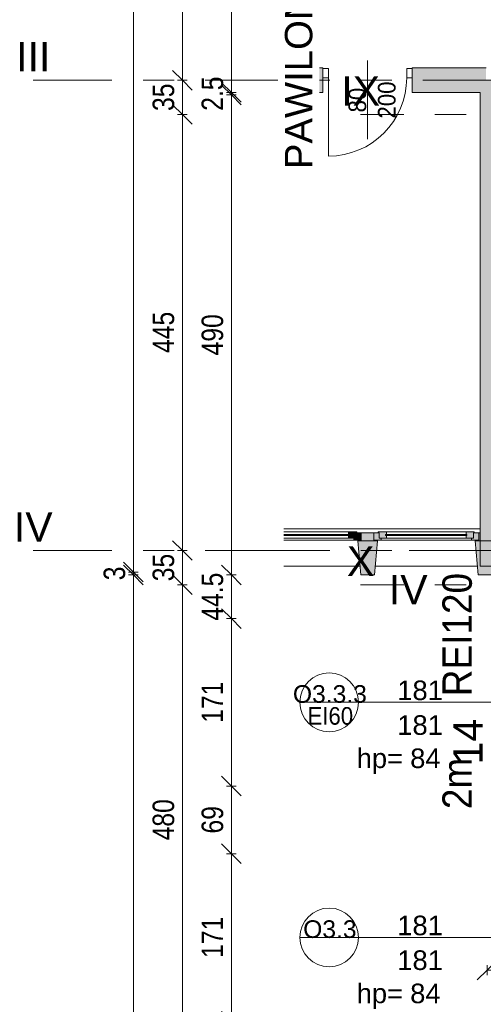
# Model space of a CAD drawing. Header units: centimetres. Extents: x -1737 to 22393, y -8842 to 3838.
# Tile 94 of 174: x -1717 to -1243, y 1900 to 2905. Entities that reach past the tile are written whole.
import ezdxf

# ---------------------------------------------------------------- set-up
doc = ezdxf.new("R2010")
doc.units = ezdxf.units.CM
doc.linetypes.add('Oś', pattern=[222.25, 127, -31.75, 31.75, -31.75])
for name, color, linetype, lineweight in [('A-ANNO-DIMS', 211, 'Continuous', 13), ('A-ANNO-DIMS-100', 211, 'Continuous', 13), ('A-ANNO-NOTE', 131, 'Continuous', 13), ('A-DETL-GENF', 92, 'Continuous', 9), ('A-DETL-MEDM', 33, 'Continuous', 13), ('A-DOOR', 31, 'Continuous', 13), ('A-GLAZ', 151, 'Continuous', 13), ('A-GLAZ-IDEN', 152, 'Continuous', 13), ('A-WALL', 113, 'Continuous', 13), ('A-WALL-PATT', 111, 'Continuous', 13), ('G-ANNO-TEXT', 231, 'Continuous', 13), ('S-GRID', 1, 'Continuous', 13), ('S-GRID-IDEN', 1, 'Continuous', 13)]:
    doc.layers.add(name, color=color, linetype=linetype, lineweight=lineweight)
doc.styles.add('Arial', font='arial.ttf', dxfattribs={"width": 0.9, "height": 18})
doc.styles.add('Arial Narrow_1', font='ARIALN.TTF', dxfattribs={"height": 22})
doc.styles.add('Arial Narrow_2', font='ARIALN.TTF', dxfattribs={"height": 20})
doc.styles.add('Arial_11', font='arial.ttf', dxfattribs={"height": 0.2})
doc.styles.add('Arial_4', font='arial.ttf', dxfattribs={"height": 30})
doc.styles.add('Arial_5', font='arial.ttf', dxfattribs={"height": 20})
doc.styles.add('Arial_6', font='arial.ttf', dxfattribs={"height": 28})
doc.styles.add('Arial_8', font='arial.ttf', dxfattribs={"width": 0.9, "height": 30})
doc.styles.add('Arial_9', font='arial.ttf', dxfattribs={"height": 18})
doc.dimstyles.new('Diagonal_1_100__0_1_', dxfattribs={"dimscale": 30.48, "dimtxt": 22.515481, "dimasz": 0.656168, "dimexe": 0.164042, "dimexo": 0.0625, "dimgap": 0.065617, "dimtad": 1, "dimdec": 1, "dimrnd": 0.1, "dimdsep": 46, "dimtxsty": 'Arial Narrow_1', "dimblk1": 'OBLIQUE', "dimblk2": 'OBLIQUE', "dimsah": 1, "dimcen": 0.09, "dimazin": 0, "dimtfac": 1, "dimtdec": 4, "dimtix": 1, "dimtmove": 0, "dimatfit": 3, "dimfxl": 0, "dimtvp": 1, "dimtolj": 1, "dimtzin": 0, "dimarcsym": 0})
doc.dimstyles.new('Diagonal_1_100__0__wewnętrzne_1', dxfattribs={"dimscale": 30.48, "dimtxt": 20.468619, "dimasz": 0.656168, "dimexe": 0.164042, "dimexo": 0.0625, "dimgap": 0.032808, "dimtad": 1, "dimdec": 0, "dimdsep": 46, "dimtxsty": 'Arial Narrow_2', "dimblk1": 'OBLIQUE', "dimblk2": 'OBLIQUE', "dimsah": 1, "dimcen": 0.09, "dimazin": 0, "dimtfac": 1, "dimtdec": 4, "dimtix": 1, "dimtmove": 1, "dimatfit": 3, "dimfxl": 0, "dimtvp": 1, "dimtolj": 1, "dimtzin": 0, "dimarcsym": 0})

# ---------------------------------------------------------------- blocks, each defined once
blk = doc.blocks.new('Elewacja północna - dekoracje1 - Elewacja północna - dekoracje-1864882-3_piętro I __3_90 m_ - stan projektowany')
at = {"layer": 'A-WALL', "lineweight": 9}
h = blk.add_hatch(color=50, dxfattribs=at)
h.paths.add_polyline_path([(2338.3, 1226.6), (2338.3, 1221.6), (2347.3, 1221.6), (2347.3, 1233.6), (2373.3, 1233.6), (2373.3, 1238.6), (2338.3, 1235.6), (2338.3, 1233.6)], flags=0)
h.paths.add_polyline_path([(2338.3, 1355.6), (2338.3, 1341.6), (2373.3, 1338.6), (2373.3, 1358.6), (2347.3, 1356.4)], flags=0)
at = {"layer": 'A-WALL', "color": 253, "lineweight": 9}
for p, q in [((2373.3, 1358.6), (2338.3, 1355.6)), ((2373.3, 1338.6), (2373.3, 1358.6)), ((2338.3, 1355.6), (2338.3, 1341.6)), ((2338.3, 1341.6), (2373.3, 1338.6)), ((2373.3, 1238.6), (2338.3, 1235.6)), ((2373.3, 1221.6), (2373.3, 1238.6)), ((2338.3, 1235.6), (2338.3, 1221.6)), ((2338.3, 1221.6), (2373.3, 1221.6))]:
    blk.add_line(p, q, dxfattribs=at)
blk = doc.blocks.new('Okno - automatyczna etykieta - 107x___ _-20_cm jednoskrzydłowe bez węgarka-V4-3_piętro I __3_90 m_ - stan projektowany')
at = {"layer": 'A-GLAZ', "lineweight": 9}
for points in [[(-25.5, 1.2), (41.5, 1.2), (41.5, 2.2), (-25.5, 2.2)], [(40.5, -1.5), (48, -1.5), (48, 4), (49, 4), (49, 5), (40.5, 5), (40.5, 2.2), (41.5, 2.2), (41.5, 1.2), (40.5, 1.2), (40.5, 0.8)], [(53.5, -3.5), (53.5, 4), (48, 4), (48, -1.5), (46, -1.5), (46, -3.5), (53, -3.5)]]:
    blk.add_hatch(color=50, dxfattribs=at).paths.add_polyline_path(points, flags=0)
at = {"layer": 'A-GLAZ', "color": 253, "lineweight": 9}
for p, q in [((40.5, 5), (-25.5, 5)), ((-25.5, 2.2), (41.5, 2.2)), ((41.5, 1.2), (-25.5, 1.2)), ((40.5, 5), (49, 5)), ((40.5, 2.2), (40.5, 5)), ((41.5, 2.2), (40.5, 2.2)), ((40.5, 1.2), (41.5, 1.2)), ((40.5, -1.5), (40.5, 1.2)), ((41.5, 2.2), (41.5, 1.2)), ((41.5, 1.2), (41.5, 2.2)), ((48, 4), (48, -1.5)), ((49, 4), (48, 4)), ((48, 4), (53.5, 4)), ((48, -1.5), (48, 4)), ((49, 5), (49, 4)), ((53.5, 4), (53.5, -3.5)), ((40.5, -1.5), (-25.5, -1.5)), ((46, -3.5), (-25.5, -3.5)), ((-25.5, -3.5), (53.5, -3.5)), ((48, -1.5), (40.5, -1.5)), ((46, -1.5), (48, -1.5)), ((46, -3.5), (46, -1.5)), ((53.5, -3.5), (46, -3.5))]:
    blk.add_line(p, q, dxfattribs=at)
blk = doc.blocks.new('Okno - automatyczna etykieta - 107x___ _-20_cm jednoskrzydłowe bez węgarka-V5-3_piętro I __3_90 m_ - stan projektowany')
at = {"layer": 'A-GLAZ', "lineweight": 9}
h = blk.add_hatch(color=50, dxfattribs=at)
h.paths.add_polyline_path([(53.5, 3.5), (46, 3.5), (46, 1.5), (48, 1.5), (48, -4), (53.5, -4)], flags=0)
h.paths.add_polyline_path([(-50, 3.5), (-53.5, 3.5), (-53.5, -4), (-48, -4), (-48, 1.5), (-46, 1.5), (-46, 3.5), (-48, 3.5)], flags=0)
h = blk.add_hatch(color=50, dxfattribs=at)
h.paths.add_polyline_path([(-41.5, 1.5), (-48, 1.5), (-48, -4), (-49, -4), (-49, -5), (-40.5, -5), (-40.5, -2.2), (-41.5, -2.2), (-41.5, -1.2), (-40.5, -1.2), (-40.5, 1.5)], flags=0)
h.paths.add_polyline_path([(40.5, 1.5), (40.5, -1.2), (41.5, -1.2), (41.5, -2.2), (40.5, -2.2), (40.5, -5), (49, -5), (49, -4), (48, -4), (48, 1.5), (41.5, 1.5)], flags=0)
blk.add_hatch(color=50, dxfattribs=at).paths.add_polyline_path([(-41.5, -1.2), (-41.5, -2.2), (41.5, -2.2), (41.5, -1.2), (-40.5, -1.2)], flags=0)
at = {"layer": 'A-GLAZ', "color": 253, "lineweight": 9}
for p, q in [((-46, 3.5), (-53.5, 3.5)), ((-53.5, 3.5), (-53.5, -4)), ((-53.5, 3.5), (53.5, 3.5)), ((-40.5, 1.5), (-48, 1.5)), ((-48, 1.5), (-48, -4)), ((-48, -4), (-48, 1.5)), ((-48, 1.5), (-46, 1.5)), ((-46, 1.5), (-46, 3.5)), ((46, 3.5), (-46, 3.5)), ((-40.5, -1.2), (-40.5, 1.5)), ((40.5, 1.5), (-40.5, 1.5)), ((48, 1.5), (40.5, 1.5)), ((40.5, 1.5), (40.5, -1.2)), ((53.5, 3.5), (46, 3.5)), ((46, 3.5), (46, 1.5)), ((46, 1.5), (48, 1.5)), ((48, -4), (48, 1.5)), ((48, 1.5), (48, -4)), ((53.5, -4), (53.5, 3.5)), ((-53.5, -4), (-48, -4)), ((-48, -4), (-49, -4)), ((-49, -4), (-49, -5)), ((-49, -5), (-40.5, -5)), ((41.5, -1.2), (-41.5, -1.2)), ((-41.5, -1.2), (-41.5, -2.2)), ((-41.5, -2.2), (-41.5, -1.2)), ((-41.5, -1.2), (-40.5, -1.2)), ((-41.5, -2.2), (41.5, -2.2)), ((-40.5, -2.2), (-41.5, -2.2)), ((-40.5, -5), (-40.5, -2.2)), ((40.5, -5), (-40.5, -5)), ((40.5, -1.2), (41.5, -1.2)), ((40.5, -2.2), (40.5, -5)), ((41.5, -2.2), (40.5, -2.2)), ((40.5, -5), (49, -5)), ((41.5, -2.2), (41.5, -1.2)), ((41.5, -1.2), (41.5, -2.2)), ((49, -4), (48, -4)), ((48, -4), (53.5, -4)), ((49, -5), (49, -4))]:
    blk.add_line(p, q, dxfattribs=at)
blk = doc.blocks.new('DRZWI 1S - automatyczna etykieta - Drzwi 80-2146377-3_piętro I __3_90 m_ - stan projektowany')
at = {"layer": 'A-DETL-GENF', "color": 253}
for p, q in [((-45.5, -2.5), (-45.5, -12)), ((-40, -2.5), (-45.5, -2.5)), ((-40, -12), (-40, -2.5)), ((45.5, -2.5), (40, -2.5)), ((40, -2.5), (40, -12)), ((45.5, -12), (45.5, -2.5)), ((-45.5, -12), (-40, -12)), ((40, -12), (45.5, -12))]:
    blk.add_line(p, q, dxfattribs=at)
at = {"layer": 'A-DETL-MEDM', "color": 253, "lineweight": 9}
for p, q in [((-40, -2.5), (-45.5, -2.5)), ((-45.5, -2.5), (-45.5, -12)), ((-40, -12), (-40, -2.5)), ((40, -12), (40, -2.5)), ((40, -2.5), (45.5, -2.5)), ((45.5, -2.5), (45.5, -12)), ((-45.5, -12), (-40, -12)), ((45.5, -12), (40, -12))]:
    blk.add_line(p, q, dxfattribs=at)
at = {"layer": 'A-DOOR', "color": 253, "lineweight": 9}
blk.add_line((40, -2.5), (40, 77.5), dxfattribs=at)
blk.add_arc((40, -2.5), 80, 90, 180, dxfattribs=at)
blk = doc.blocks.new('Pawilon A_rvt-1-3_piętro I __3_90 m_ - stan projektowany')
at = {"layer": 'A-WALL-PATT'}
h = blk.add_hatch(color=10, dxfattribs=at)
h.paths.add_polyline_path([(-1246.6, 2830.8), (-1246.6, 2843.3), (-1240.6, 2843.3), (-1240.6, 2855.8), (-1316.1, 2855.8), (-1316.1, 2830.8)], flags=0)
h.paths.add_polyline_path([(-1447.1, 2830.8), (-1407.1, 2830.8), (-1407.1, 2855.8), (-1447.1, 2855.8), (-1447.1, 2845.8)], flags=0)
blk.add_hatch(color=10, dxfattribs=at).paths.add_polyline_path([(-1234.6, 2347.3), (-1234.6, 2843.3), (-1246.6, 2843.3), (-1246.6, 2347.3)], flags=0)
h = blk.add_hatch(color=10, dxfattribs=at)
h.paths.add_polyline_path([(-1248.1, 2373.3), (-1246.6, 2373.3), (-1246.6, 2381.3), (-1248.1, 2381.3), (-1248.1, 2373.8)], flags=0)
h.paths.add_polyline_path([(-1366.7, 2373.3), (-1355.1, 2373.3), (-1355.1, 2381.3), (-1368.1, 2381.3), (-1368.1, 2373.3)], flags=0)
at = {"layer": 'A-ANNO-NOTE', "color": 53}
blk.add_line((-1361.6, 2863.3), (-1361.6, 2783.3), dxfattribs=at)
at = {"layer": 'A-WALL', "color": 253, "lineweight": 9}
for p, q in [((-1407.1, 2855.8), (-1447.1, 2855.8)), ((-1407.1, 2855.4), (-1407.1, 2855.8)), ((-1240.6, 2855.8), (-1316.1, 2855.8)), ((-1316.1, 2855.8), (-1316.1, 2855.4)), ((-1407.1, 2830.8), (-1407.1, 2845.8)), ((-1316.1, 2845.8), (-1316.1, 2830.8)), ((-1447.1, 2830.8), (-1407.1, 2830.8)), ((-1316.1, 2830.8), (-1246.6, 2830.8)), ((-1246.6, 2830.8), (-1246.6, 2347.3)), ((-1447.1, 2385.3), (-1246.6, 2385.3)), ((-1355.1, 2381.3), (-1368.1, 2381.3)), ((-1368.1, 2373.8), (-1368.1, 2373.3)), ((-1368.1, 2373.3), (-1355.1, 2373.3)), ((-1355.1, 2373.3), (-1355.1, 2373.8)), ((-1246.6, 2381.3), (-1248.1, 2381.3)), ((-1248.1, 2373.8), (-1248.1, 2373.3)), ((-1248.1, 2373.3), (-1246.6, 2373.3)), ((-1246.6, 2373.3), (-1246.6, 2381.3)), ((-1369.4, 2347.3), (-1447.1, 2347.3)), ((-1249.4, 2347.3), (-1353.9, 2347.3)), ((-1246.6, 2347.3), (-1234.6, 2347.3))]:
    blk.add_line(p, q, dxfattribs=at)
at = {"layer": 'S-GRID', "linetype": 'Oś'}
for p, q in [((-1178, 2843.3), (-1702.9, 2843.3)), ((-1178, 2363.3), (-1702.9, 2363.3))]:
    blk.add_line(p, q, dxfattribs=at)
at = {"color": 253, "lineweight": 9}
for name, p, rotation in [('DRZWI 1S - automatyczna etykieta - Drzwi 80-2146377-3_piętro I __3_90 m_ - stan projektowany', (-1361.6, 2843.3), 180), ('Okno - automatyczna etykieta - 107x___ _-20_cm jednoskrzydłowe bez węgarka-V5-3_piętro I __3_90 m_ - stan projektowany', (-1301.6, 2377.3), 180), ('Elewacja północna - dekoracje1 - Elewacja północna - dekoracje-1864882-3_piętro I __3_90 m_ - stan projektowany', (-13, 0), 90.00000000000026)]:
    blk.add_blockref(name, p, dxfattribs=dict(at, rotation=rotation))
blk.add_blockref('Okno - automatyczna etykieta - 107x___ _-20_cm jednoskrzydłowe bez węgarka-V4-3_piętro I __3_90 m_ - stan projektowany', (-1421.6, 2377.3), dxfattribs=at)
at = {"layer": 'A-ANNO-NOTE', "char_height": 18, "attachment_point": 5, "rotation": 90, "line_spacing_factor": 0.936439, "style": 'Arial'}
for s, insert, width in [('\\pt114.3,228.6,342.9,457.2,571.5,685.8,800.1,914.4,1028.7,1143,1257.3,1371.6,1485.9,1600.2,1714.5,1828.8,1943.1,2057.4,2171.7,2286,2400.3,2514.6,2628.9,2743.2,2857.5,2971.8,3086.1,3200.4,3314.7,3429,3543.3,3657.6;80', (-1371.9, 2823), 25.65), ('\\pt114.3,228.6,342.9,457.2,571.5,685.8,800.1,914.4,1028.7,1143,1257.3,1371.6,1485.9,1600.2,1714.5,1828.8,1943.1,2057.4,2171.7,2286,2400.3,2514.6,2628.9,2743.2,2857.5,2971.8,3086.1,3200.4,3314.7,3429,3543.3,3657.6;200', (-1341.9, 2823.1), 38.07), ('\\pt114.3,228.6,342.9,457.2,571.5,685.8,800.1,914.4,1028.7,1143,1257.3,1371.6,1485.9,1600.2,1714.5,1828.8,1943.1,2057.4,2171.7,2286,2400.3,2514.6,2628.9,2743.2,2857.5,2971.8,3086.1,3200.4,3314.7,3429,3543.3,3657.6;200', (-1341.9, 2823.1), 38.07)]:
    blk.add_mtext(s, dxfattribs=dict(at, insert=insert, width=width))
at = {"layer": 'S-GRID-IDEN', "char_height": 30, "attachment_point": 5, "line_spacing_factor": 0.936439, "style": 'Arial_4'}
for s, insert, width in [('\\pt126.9999,254.0001,381,507.9999,635.0001,762,888.9999,1016.0001,1143,1269.9999,1397.0001,1524,1650.9999,1778.0001,1905,2031.9999,2159.0001,2286,2412.9999,2540.0001,2667,2793.9999,2921.0001,3048,3174.9999,3302.0001,3429,3555.9999,3683.0001,3810,3936.9999,4064.0001;III', (-1702.8, 2867.4), 36.4), ('\\pt126.9999,254.0001,381,507.9999,635.0001,762,888.9999,1016.0001,1143,1269.9999,1397.0001,1524,1650.9999,1778.0001,1905,2031.9999,2159.0001,2286,2412.9999,2540.0001,2667,2793.9999,2921.0001,3048,3174.9999,3302.0001,3429,3555.9999,3683.0001,3810,3936.9999,4064.0001;IV', (-1702.8, 2387.4), 41)]:
    blk.add_mtext(s, dxfattribs=dict(at, insert=insert, width=width))
at = {"layer": 'S-GRID-IDEN', "insert": (-1259.2, 2168.3), "char_height": 30, "width": 48.3, "attachment_point": 5, "rotation": 90, "line_spacing_factor": 0.936439, "style": 'Arial_4'}
blk.add_mtext('\\pt126.9999,254.0001,381,507.9999,635.0001,762,888.9999,1016.0001,1143,1269.9999,1397.0001,1524,1650.9999,1778.0001,1905,2031.9999,2159.0001,2286,2412.9999,2540.0001,2667,2793.9999,2921.0001,3048,3174.9999,3302.0001,3429,3555.9999,3683.0001,3810,3936.9999,4064.0001;14', dxfattribs=at)
blk = doc.blocks.new('DRZWI 2S - automatyczna etykieta - Drzwi 90_50 EIS60-2595209-3_piętro I __3_90 m_ - stan projektowany')
at = {"layer": 'A-DETL-GENF'}
for p, q in [((-55.5, 11.5), (-55.5, 1.95)), ((-50, 11.5), (-55.5, 11.5)), ((-50, 1.95), (-50, 11.5)), ((95.5, 11.5), (90, 11.5)), ((90, 11.5), (90, 1.95)), ((95.5, 1.95), (95.5, 11.5)), ((-55.5, 1.95), (-50, 1.95)), ((90, 1.95), (95.5, 1.95))]:
    blk.add_line(p, q, dxfattribs=at)
at = {"layer": 'A-DETL-MEDM', "lineweight": 25}
for p, q in [((-50, 11.5), (-55.5, 11.5)), ((-55.5, 11.5), (-55.5, 1.95)), ((-50, 1.95), (-50, 11.5)), ((90, 1.95), (90, 11.5)), ((90, 11.5), (95.5, 11.5)), ((95.5, 11.5), (95.5, 1.95)), ((-55.5, 1.95), (-50, 1.95)), ((95.5, 1.95), (90, 1.95))]:
    blk.add_line(p, q, dxfattribs=at)
at = {"layer": 'A-DOOR'}
for p, q in [((90, 11.5), (90, 101.5)), ((-50, 11.5), (-50, 61.5))]:
    blk.add_line(p, q, dxfattribs=at)
at = {"layer": 'A-DOOR', "lineweight": 9}
blk.add_line((0, 35), (0, -35), dxfattribs=at)
at = {"layer": 'A-DOOR'}
for centre, radius, start, end in [((90, 11.5), 90, 90, 180), ((-50, 11.5), 50, 360, 90)]:
    blk.add_arc(centre, radius, start, end, dxfattribs=at)
blk = doc.blocks.new('DIMBLOCK5-3_piętro I __3_90 m_ - stan projektowany')
at = {"layer": 'A-ANNO-DIMS-100', "transparency": 16777216}
for p, q in [((-1550.6, 2328.3), (-1560.6, 2338.3)), ((-1545.6, 2328.3), (-1555.6, 2328.3)), ((-1550.6, 1848.3), (-1550.6, 2328.3)), ((-1550.6, 2328.3), (-1540.6, 2318.3)), ((-1550.6, 2328.3), (-1545.6, 2328.3)), ((-1550.6, 1848.3), (-1560.6, 1858.3)), ((-1545.6, 1848.3), (-1555.6, 1848.3)), ((-1550.6, 1848.3), (-1540.6, 1838.3)), ((-1550.6, 1848.3), (-1545.6, 1848.3))]:
    blk.add_line(p, q, dxfattribs=at)
at = {"layer": 'A-ANNO-DIMS-100', "color": 0, "transparency": 16777216, "insert": (-1581, 2067.4), "char_height": 22, "width": 50.177, "attachment_point": 1, "rotation": 90, "line_spacing_factor": 0.974696, "style": 'Arial Narrow_1'}
blk.add_mtext('480', dxfattribs=at)
blk = doc.blocks.new('_Oblique')
at = {"color": 0, "linetype": 'ByBlock', "lineweight": -2}
blk.add_line((-0.5, -0.5), (0.5, 0.5), dxfattribs=at)
blk = doc.blocks.new('DIMBLOCK6-3_piętro I __3_90 m_ - stan projektowany')
at = {"layer": 'A-ANNO-DIMS-100', "transparency": 16777216}
for p, q in [((-1550.6, 2363.3), (-1560.6, 2373.3)), ((-1545.6, 2363.3), (-1555.6, 2363.3)), ((-1550.6, 2328.3), (-1550.6, 2363.3)), ((-1550.6, 2363.3), (-1540.6, 2353.3)), ((-1550.6, 2363.3), (-1545.6, 2363.3)), ((-1550.6, 2328.3), (-1560.6, 2338.3)), ((-1545.6, 2328.3), (-1555.6, 2328.3)), ((-1550.6, 2328.3), (-1540.6, 2318.3)), ((-1550.6, 2328.3), (-1545.6, 2328.3))]:
    blk.add_line(p, q, dxfattribs=at)
at = {"layer": 'A-ANNO-DIMS-100', "color": 0, "transparency": 16777216, "insert": (-1581, 2331.9), "char_height": 22, "width": 33.452, "attachment_point": 1, "rotation": 90, "line_spacing_factor": 0.974696, "style": 'Arial Narrow_1'}
blk.add_mtext('35', dxfattribs=at)
blk = doc.blocks.new('DIMBLOCK7-3_piętro I __3_90 m_ - stan projektowany')
at = {"layer": 'A-ANNO-DIMS-100', "transparency": 16777216}
for p, q in [((-1550.6, 2808.3), (-1560.6, 2818.3)), ((-1545.6, 2808.3), (-1555.6, 2808.3)), ((-1550.6, 2363.3), (-1550.6, 2808.3)), ((-1550.6, 2808.3), (-1540.6, 2798.3)), ((-1550.6, 2808.3), (-1545.6, 2808.3)), ((-1550.6, 2363.3), (-1560.6, 2373.3)), ((-1545.6, 2363.3), (-1555.6, 2363.3)), ((-1550.6, 2363.3), (-1540.6, 2353.3)), ((-1550.6, 2363.3), (-1545.6, 2363.3))]:
    blk.add_line(p, q, dxfattribs=at)
at = {"layer": 'A-ANNO-DIMS-100', "color": 0, "transparency": 16777216, "insert": (-1581, 2564.9), "char_height": 22, "width": 50.177, "attachment_point": 1, "rotation": 90, "line_spacing_factor": 0.974696, "style": 'Arial Narrow_1'}
blk.add_mtext('445', dxfattribs=at)
blk = doc.blocks.new('DIMBLOCK8-3_piętro I __3_90 m_ - stan projektowany')
at = {"layer": 'A-ANNO-DIMS-100', "transparency": 16777216}
for p, q in [((-1550.6, 2843.3), (-1560.6, 2853.3)), ((-1545.6, 2843.3), (-1555.6, 2843.3)), ((-1550.6, 2808.3), (-1550.6, 2843.3)), ((-1550.6, 2843.3), (-1540.6, 2833.3)), ((-1550.6, 2843.3), (-1545.6, 2843.3)), ((-1550.6, 2808.3), (-1560.6, 2818.3)), ((-1545.6, 2808.3), (-1555.6, 2808.3)), ((-1550.6, 2808.3), (-1540.6, 2798.3)), ((-1550.6, 2808.3), (-1545.6, 2808.3))]:
    blk.add_line(p, q, dxfattribs=at)
at = {"layer": 'A-ANNO-DIMS-100', "color": 0, "transparency": 16777216, "insert": (-1581, 2811.9), "char_height": 22, "width": 33.452, "attachment_point": 1, "rotation": 90, "line_spacing_factor": 0.974696, "style": 'Arial Narrow_1'}
blk.add_mtext('35', dxfattribs=at)
blk = doc.blocks.new('DIMBLOCK9-3_piętro I __3_90 m_ - stan projektowany')
at = {"layer": 'A-ANNO-DIMS-100', "transparency": 16777216}
for p, q in [((-1550.6, 3053.3), (-1560.6, 3063.3)), ((-1545.6, 3053.3), (-1555.6, 3053.3)), ((-1550.6, 2843.3), (-1550.6, 3053.3)), ((-1550.6, 3053.3), (-1540.6, 3043.3)), ((-1550.6, 3053.3), (-1545.6, 3053.3)), ((-1550.6, 2843.3), (-1560.6, 2853.3)), ((-1545.6, 2843.3), (-1555.6, 2843.3)), ((-1550.6, 2843.3), (-1540.6, 2833.3)), ((-1550.6, 2843.3), (-1545.6, 2843.3))]:
    blk.add_line(p, q, dxfattribs=at)
at = {"layer": 'A-ANNO-DIMS-100', "color": 0, "transparency": 16777216, "insert": (-1581, 2927.4), "char_height": 22, "width": 50.177, "attachment_point": 1, "rotation": 90, "line_spacing_factor": 0.974696, "style": 'Arial Narrow_1'}
blk.add_mtext('210', dxfattribs=at)
blk = doc.blocks.new('DIMBLOCK12-3_piętro I __3_90 m_ - stan projektowany')
at = {"layer": 'A-ANNO-DIMS-100', "transparency": 16777216}
for p, q in [((-1600.6, 2338.3), (-1610.6, 2348.3)), ((-1595.6, 2338.3), (-1605.6, 2338.3)), ((-1600.6, 381.3), (-1600.6, 2338.3)), ((-1600.6, 2338.3), (-1590.6, 2328.3)), ((-1600.6, 2338.3), (-1595.6, 2338.3)), ((-1600.6, 381.3), (-1610.6, 391.3)), ((-1595.6, 381.3), (-1605.6, 381.3)), ((-1600.6, 381.3), (-1590.6, 371.3)), ((-1600.6, 381.3), (-1595.6, 381.3))]:
    blk.add_line(p, q, dxfattribs=at)
at = {"layer": 'A-ANNO-DIMS-100', "color": 0, "transparency": 16777216, "insert": (-1631, 1331.9), "char_height": 22, "width": 66.903, "attachment_point": 1, "rotation": 90, "line_spacing_factor": 0.974696, "style": 'Arial Narrow_1'}
blk.add_mtext('1957', dxfattribs=at)
blk = doc.blocks.new('DIMBLOCK13-3_piętro I __3_90 m_ - stan projektowany')
at = {"layer": 'A-ANNO-DIMS-100', "transparency": 16777216}
for p, q in [((-1600.6, 2341.3), (-1610.6, 2351.3)), ((-1600.6, 2338.3), (-1610.6, 2348.3)), ((-1605.6, 2341.3), (-1595.6, 2341.3)), ((-1600.6, 2341.3), (-1605.6, 2341.3)), ((-1595.6, 2338.3), (-1605.6, 2338.3)), ((-1600.6, 2338.3), (-1600.6, 2341.3)), ((-1600.6, 2341.3), (-1590.6, 2331.3)), ((-1600.6, 2338.3), (-1590.6, 2328.3)), ((-1600.6, 2338.3), (-1595.6, 2338.3))]:
    blk.add_line(p, q, dxfattribs=at)
at = {"layer": 'A-ANNO-DIMS-100', "color": 0, "transparency": 16777216, "insert": (-1631, 2332.9), "char_height": 22, "width": 16.726, "attachment_point": 1, "rotation": 90, "line_spacing_factor": 0.974696, "style": 'Arial Narrow_1'}
blk.add_mtext('\\fArial Narrow|b0|i0|c238|p34|;3', dxfattribs=at)
blk = doc.blocks.new('DIMBLOCK14-3_piętro I __3_90 m_ - stan projektowany')
at = {"layer": 'A-ANNO-DIMS-100', "transparency": 16777216}
for p, q in [((-1600.6, 3558.3), (-1610.6, 3568.3)), ((-1595.6, 3558.3), (-1605.6, 3558.3)), ((-1600.6, 2341.3), (-1600.6, 3558.3)), ((-1600.6, 3558.3), (-1590.6, 3548.3)), ((-1600.6, 3558.3), (-1595.6, 3558.3)), ((-1600.6, 2341.3), (-1610.6, 2351.3)), ((-1605.6, 2341.3), (-1595.6, 2341.3)), ((-1600.6, 2341.3), (-1605.6, 2341.3)), ((-1600.6, 2341.3), (-1590.6, 2331.3))]:
    blk.add_line(p, q, dxfattribs=at)
at = {"layer": 'A-ANNO-DIMS-100', "color": 0, "transparency": 16777216, "insert": (-1631, 2921.9), "char_height": 22, "width": 66.903, "attachment_point": 1, "rotation": 90, "line_spacing_factor": 0.974696, "style": 'Arial Narrow_1'}
blk.add_mtext('1217', dxfattribs=at)
blk = doc.blocks.new('DIMBLOCK136-3_piętro I __3_90 m_ - stan projektowany')
at = {"layer": 'A-ANNO-DIMS-100', "transparency": 16777216}
for p, q in [((-1239.6, 1935), (-1229.6, 1945)), ((-1239.6, 1940), (-1239.6, 1930)), ((-1239.6, 1935), (-1239.6, 1940)), ((-1201.6, 1935), (-1191.6, 1945)), ((-1201.6, 1940), (-1201.6, 1930)), ((-1201.6, 1935), (-1201.6, 1940)), ((-1239.6, 1935), (-1249.6, 1925)), ((-1239.6, 1935), (-1201.6, 1935)), ((-1201.6, 1935), (-1211.6, 1925))]:
    blk.add_line(p, q, dxfattribs=at)
blk.add_ellipse((-1194.3, 1935), major_axis=(-26.3, 0), ratio=0.655053, start_param=4.712389, end_param=6.283185, dxfattribs=at)
at = {"layer": 'A-ANNO-DIMS-100', "color": 0, "transparency": 16777216, "insert": (-1194.3, 1961.9), "char_height": 20, "width": 30.411, "attachment_point": 1, "line_spacing_factor": 0.974696, "style": 'Arial Narrow_2'}
blk.add_mtext('38', dxfattribs=at)
blk = doc.blocks.new('DIMBLOCK146-3_piętro I __3_90 m_ - stan projektowany')
at = {"layer": 'A-ANNO-DIMS-100', "transparency": 16777216}
for p, q in [((-1500.6, 2053.8), (-1510.6, 2063.8)), ((-1495.6, 2053.8), (-1505.6, 2053.8)), ((-1500.6, 1882.8), (-1500.6, 2053.8)), ((-1500.6, 2053.8), (-1490.6, 2043.8)), ((-1500.6, 2053.8), (-1495.6, 2053.8)), ((-1500.6, 1882.8), (-1510.6, 1892.8)), ((-1495.6, 1882.8), (-1505.6, 1882.8)), ((-1500.6, 1882.8), (-1490.6, 1872.8)), ((-1500.6, 1882.8), (-1495.6, 1882.8))]:
    blk.add_line(p, q, dxfattribs=at)
at = {"layer": 'A-ANNO-DIMS-100', "color": 0, "transparency": 16777216, "insert": (-1531, 1947.4), "char_height": 22, "width": 50.177, "attachment_point": 1, "rotation": 90, "line_spacing_factor": 0.974696, "style": 'Arial Narrow_1'}
blk.add_mtext('171', dxfattribs=at)
blk = doc.blocks.new('DIMBLOCK147-3_piętro I __3_90 m_ - stan projektowany')
at = {"layer": 'A-ANNO-DIMS-100', "transparency": 16777216}
for p, q in [((-1500.6, 2122.8), (-1510.6, 2132.8)), ((-1495.6, 2122.8), (-1505.6, 2122.8)), ((-1500.6, 2053.8), (-1500.6, 2122.8)), ((-1500.6, 2122.8), (-1490.6, 2112.8)), ((-1500.6, 2122.8), (-1495.6, 2122.8)), ((-1500.6, 2053.8), (-1510.6, 2063.8)), ((-1495.6, 2053.8), (-1505.6, 2053.8)), ((-1500.6, 2053.8), (-1490.6, 2043.8)), ((-1500.6, 2053.8), (-1495.6, 2053.8))]:
    blk.add_line(p, q, dxfattribs=at)
at = {"layer": 'A-ANNO-DIMS-100', "color": 0, "transparency": 16777216, "insert": (-1531, 2074.4), "char_height": 22, "width": 33.452, "attachment_point": 1, "rotation": 90, "line_spacing_factor": 0.974696, "style": 'Arial Narrow_1'}
blk.add_mtext('69', dxfattribs=at)
blk = doc.blocks.new('DIMBLOCK148-3_piętro I __3_90 m_ - stan projektowany')
at = {"layer": 'A-ANNO-DIMS-100', "transparency": 16777216}
for p, q in [((-1500.6, 2293.8), (-1510.6, 2303.8)), ((-1495.6, 2293.8), (-1505.6, 2293.8)), ((-1500.6, 2122.8), (-1500.6, 2293.8)), ((-1500.6, 2293.8), (-1490.6, 2283.8)), ((-1500.6, 2293.8), (-1495.6, 2293.8)), ((-1500.6, 2122.8), (-1510.6, 2132.8)), ((-1495.6, 2122.8), (-1505.6, 2122.8)), ((-1500.6, 2122.8), (-1490.6, 2112.8)), ((-1500.6, 2122.8), (-1495.6, 2122.8))]:
    blk.add_line(p, q, dxfattribs=at)
at = {"layer": 'A-ANNO-DIMS-100', "color": 0, "transparency": 16777216, "insert": (-1531, 2187.4), "char_height": 22, "width": 50.177, "attachment_point": 1, "rotation": 90, "line_spacing_factor": 0.974696, "style": 'Arial Narrow_1'}
blk.add_mtext('171', dxfattribs=at)
blk = doc.blocks.new('DIMBLOCK149-3_piętro I __3_90 m_ - stan projektowany')
at = {"layer": 'A-ANNO-DIMS-100', "transparency": 16777216}
for p, q in [((-1500.6, 2338.3), (-1510.6, 2348.3)), ((-1495.6, 2338.3), (-1505.6, 2338.3)), ((-1500.6, 2293.8), (-1500.6, 2338.3)), ((-1500.6, 2338.3), (-1490.6, 2328.3)), ((-1500.6, 2338.3), (-1495.6, 2338.3)), ((-1500.6, 2293.8), (-1510.6, 2303.8)), ((-1495.6, 2293.8), (-1505.6, 2293.8)), ((-1500.6, 2293.8), (-1490.6, 2283.8)), ((-1500.6, 2293.8), (-1495.6, 2293.8))]:
    blk.add_line(p, q, dxfattribs=at)
at = {"layer": 'A-ANNO-DIMS-100', "color": 0, "transparency": 16777216, "insert": (-1531, 2291.6), "char_height": 22, "width": 58.755, "attachment_point": 1, "rotation": 90, "line_spacing_factor": 0.974696, "style": 'Arial Narrow_1'}
blk.add_mtext('44.5', dxfattribs=at)
blk = doc.blocks.new('DIMBLOCK150-3_piętro I __3_90 m_ - stan projektowany')
at = {"layer": 'A-ANNO-DIMS-100', "transparency": 16777216}
for p, q in [((-1500.6, 2828.3), (-1510.6, 2838.3)), ((-1495.6, 2828.3), (-1505.6, 2828.3)), ((-1500.6, 2338.3), (-1500.6, 2828.3)), ((-1500.6, 2828.3), (-1490.6, 2818.3)), ((-1500.6, 2828.3), (-1495.6, 2828.3)), ((-1500.6, 2338.3), (-1510.6, 2348.3)), ((-1495.6, 2338.3), (-1505.6, 2338.3)), ((-1500.6, 2338.3), (-1490.6, 2328.3)), ((-1500.6, 2338.3), (-1495.6, 2338.3))]:
    blk.add_line(p, q, dxfattribs=at)
at = {"layer": 'A-ANNO-DIMS-100', "color": 0, "transparency": 16777216, "insert": (-1531, 2562.4), "char_height": 22, "width": 50.177, "attachment_point": 1, "rotation": 90, "line_spacing_factor": 0.974696, "style": 'Arial Narrow_1'}
blk.add_mtext('490', dxfattribs=at)
blk = doc.blocks.new('DIMBLOCK151-3_piętro I __3_90 m_ - stan projektowany')
at = {"layer": 'A-ANNO-DIMS-100', "transparency": 16777216}
for p, q in [((-1500.6, 2830.8), (-1510.6, 2840.8)), ((-1500.6, 2828.3), (-1510.6, 2838.3)), ((-1495.6, 2830.8), (-1505.6, 2830.8)), ((-1495.6, 2828.3), (-1505.6, 2828.3)), ((-1500.6, 2828.3), (-1500.6, 2830.8)), ((-1500.6, 2830.8), (-1490.6, 2820.8)), ((-1500.6, 2830.8), (-1495.6, 2830.8)), ((-1500.6, 2828.3), (-1490.6, 2818.3)), ((-1500.6, 2828.3), (-1495.6, 2828.3))]:
    blk.add_line(p, q, dxfattribs=at)
at = {"layer": 'A-ANNO-DIMS-100', "color": 0, "transparency": 16777216, "insert": (-1531, 2812.1), "char_height": 22, "width": 42.029, "attachment_point": 1, "rotation": 90, "line_spacing_factor": 0.974696, "style": 'Arial Narrow_1'}
blk.add_mtext('2.5', dxfattribs=at)
blk = doc.blocks.new('DIMBLOCK152-3_piętro I __3_90 m_ - stan projektowany')
at = {"layer": 'A-ANNO-DIMS-100', "transparency": 16777216}
for p, q in [((-1500.6, 3523.3), (-1510.6, 3533.3)), ((-1495.6, 3523.3), (-1505.6, 3523.3)), ((-1500.6, 2830.8), (-1500.6, 3523.3)), ((-1500.6, 3523.3), (-1490.6, 3513.3)), ((-1500.6, 3523.3), (-1495.6, 3523.3)), ((-1500.6, 2830.8), (-1510.6, 2840.8)), ((-1495.6, 2830.8), (-1505.6, 2830.8)), ((-1500.6, 2830.8), (-1490.6, 2820.8)), ((-1500.6, 2830.8), (-1495.6, 2830.8))]:
    blk.add_line(p, q, dxfattribs=at)
at = {"layer": 'A-ANNO-DIMS-100', "color": 0, "transparency": 16777216, "insert": (-1531, 3145.6), "char_height": 22, "width": 75.48, "attachment_point": 1, "rotation": 90, "line_spacing_factor": 0.974696, "style": 'Arial Narrow_1'}
blk.add_mtext('692.5', dxfattribs=at)
blk = doc.blocks.new('Okno_LD_typ 100 - metka _ wys_parapetu-2491833-3_piętro I __3_90 m_ - stan projektowany')
at = {"layer": 'A-GLAZ-IDEN'}
blk.add_line((0, 1.892), (0, -0.392), dxfattribs=at)
blk.add_circle((0, -0.092), 0.3, dxfattribs=at)
at = {"layer": 'A-GLAZ-IDEN', "insert": (0.471, 0.663), "char_height": 0.2, "width": 0.48783, "attachment_point": 3, "rotation": 90, "line_spacing_factor": 0.936439, "style": 'Arial_11', "bg_fill": 3, "box_fill_scale": 1.25, "bg_fill_color": 256, "bg_fill_true_color": 13158600, "bg_fill_transparency": 0}
blk.add_mtext('\\pt1.27,2.54,3.81,5.08,6.35,7.62,8.89,10.16,11.43,12.7,13.97,15.24,16.51,17.78,19.05,20.32,21.59,22.86,24.13,25.4,26.67,27.94,29.21,30.48,31.75,33.02,34.29,35.56,36.83,38.1,39.37,40.64;hp= ', dxfattribs=at)

msp = doc.modelspace()

# ---------------------------------------------------------------- linework, layer by layer
at = {"layer": 'S-GRID', "linetype": 'Oś'}
for p, q in [((1342.46, 2808.33), (-1368.76, 2808.33)), ((-1319.27, 2363.33), (1774.38, 2363.33)), ((1342.46, 2328.33), (-1368.76, 2328.33))]:
    msp.add_line(p, q, dxfattribs=at)

# ---------------------------------------------------------------- block references
at = {"lineweight": 5}
msp.add_blockref('Pawilon A_rvt-1-3_piętro I __3_90 m_ - stan projektowany', (0, 0), dxfattribs=at)
at = {"layer": 'A-DOOR', "rotation": 270.0000000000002}
msp.add_blockref('DRZWI 2S - automatyczna etykieta - Drzwi 90_50 EIS60-2595209-3_piętro I __3_90 m_ - stan projektowany', (-1220.12, 2968.33), dxfattribs=at)

# ---------------------------------------------------------------- texts
at = {"layer": 'S-GRID-IDEN', "char_height": 30, "attachment_point": 5, "line_spacing_factor": 0.936439, "style": 'Arial_4'}
for s, insert, width in [('\\pt126.9999,254.0001,381,507.9999,635.0001,762,888.9999,1016.0001,1143,1269.9999,1397.0001,1524,1650.9999,1778.0001,1905,2031.9999,2159.0001,2286,2412.9999,2540.0001,2667,2793.9999,2921.0001,3048,3174.9999,3302.0001,3429,3555.9999,3683.0001,3810,3936.9999,4064.0001;IX', (-1368.64, 2832.39), 39.7), ('\\pt126.9999,254.0001,381,507.9999,635.0001,762,888.9999,1016.0001,1143,1269.9999,1397.0001,1524,1650.9999,1778.0001,1905,2031.9999,2159.0001,2286,2412.9999,2540.0001,2667,2793.9999,2921.0001,3048,3174.9999,3302.0001,3429,3555.9999,3683.0001,3810,3936.9999,4064.0001;X', (-1368.64, 2352.39), 27.8), ('\\pt126.9999,254.0001,381,507.9999,635.0001,762,888.9999,1016.0001,1143,1269.9999,1397.0001,1524,1650.9999,1778.0001,1905,2031.9999,2159.0001,2286,2412.9999,2540.0001,2667,2793.9999,2921.0001,3048,3174.9999,3302.0001,3429,3555.9999,3683.0001,3810,3936.9999,4064.0001;IV', (-1320.05, 2323.38), 41)]:
    msp.add_mtext(s, dxfattribs=dict(at, insert=insert, width=width))

# ---------------------------------------------------------------- dimensions: what is measured, and where the dimension line sits
at = {"layer": 'A-ANNO-DIMS'}
for base, p1, p2, override, picture, middle in [((-1600.57, 3558.33), (-1605.57, 2341.33), (-1595.57, 3558.33), {"dimpost": '<>', "dimfxl": 1217.041084}, 'DIMBLOCK14-3_piętro I __3_90 m_ - stan projektowany', (-1613.61, 2949.83)), ((-1500.57, 3523.33), (-1495.57, 2830.83), (-1495.57, 3523.33), {"dimpost": '<>', "dimfxl": 692.5}, 'DIMBLOCK152-3_piętro I __3_90 m_ - stan projektowany', (-1513.8, 3177.08)), ((-1550.57, 3053.33), (-1545.57, 2843.33), (-1545.57, 3053.33), {"dimpost": '<>', "dimfxl": 210}, 'DIMBLOCK9-3_piętro I __3_90 m_ - stan projektowany', (-1563.8, 2948.33)), ((-1550.57, 2843.33), (-1545.57, 2808.33), (-1545.57, 2843.33), {"dimpost": '<>', "dimfxl": 35}, 'DIMBLOCK8-3_piętro I __3_90 m_ - stan projektowany', (-1563.8, 2825.83)), ((-1500.57, 2830.83), (-1495.57, 2828.33), (-1495.57, 2830.83), {"dimpost": '<>', "dimfxl": 2.5}, 'DIMBLOCK151-3_piętro I __3_90 m_ - stan projektowany', (-1513.8, 2829.58)), ((-1500.57, 2828.33), (-1495.57, 2338.33), (-1495.57, 2828.33), {"dimpost": '<>', "dimfxl": 490}, 'DIMBLOCK150-3_piętro I __3_90 m_ - stan projektowany', (-1513.8, 2583.33)), ((-1550.57, 2808.33), (-1545.57, 2363.33), (-1545.57, 2808.33), {"dimpost": '<>', "dimfxl": 445}, 'DIMBLOCK7-3_piętro I __3_90 m_ - stan projektowany', (-1563.76, 2585.83)), ((-1550.57, 2363.33), (-1545.57, 2328.33), (-1545.57, 2363.33), {"dimpost": '<>', "dimfxl": 35}, 'DIMBLOCK6-3_piętro I __3_90 m_ - stan projektowany', (-1563.8, 2345.83)), ((-1600.57, 2341.33), (-1595.57, 2338.33), (-1605.57, 2341.33), {"dimpost": '<>', "dimfxl": 10.440307}, 'DIMBLOCK13-3_piętro I __3_90 m_ - stan projektowany', (-1613.8, 2339.83)), ((-1600.57, 2338.33), (-1595.57, 381.33), (-1595.57, 2338.33), {"dimpost": '<>', "dimfxl": 1957}, 'DIMBLOCK12-3_piętro I __3_90 m_ - stan projektowany', (-1613.8, 1359.83)), ((-1500.57, 2338.33), (-1495.57, 2293.83), (-1495.57, 2338.33), {"dimpost": '<>', "dimfxl": 44.5}, 'DIMBLOCK149-3_piętro I __3_90 m_ - stan projektowany', (-1513.76, 2316.08)), ((-1550.57, 2328.33), (-1545.57, 1848.33), (-1545.57, 2328.33), {"dimpost": '<>', "dimfxl": 480}, 'DIMBLOCK5-3_piętro I __3_90 m_ - stan projektowany', (-1563.8, 2088.33)), ((-1500.57, 2293.83), (-1495.57, 2122.83), (-1495.57, 2293.83), {"dimpost": '<>', "dimfxl": 171}, 'DIMBLOCK148-3_piętro I __3_90 m_ - stan projektowany', (-1513.61, 2208.33)), ((-1500.57, 2122.83), (-1495.57, 2053.83), (-1495.57, 2122.83), {"dimpost": '<>', "dimfxl": 69}, 'DIMBLOCK147-3_piętro I __3_90 m_ - stan projektowany', (-1513.8, 2088.33)), ((-1500.57, 2053.83), (-1495.57, 1882.83), (-1495.57, 2053.83), {"dimpost": '<>', "dimfxl": 171}, 'DIMBLOCK146-3_piętro I __3_90 m_ - stan projektowany', (-1513.61, 1968.33))]:
    dim = msp.add_linear_dim(base=base, p1=p1, p2=p2, angle=90, dimstyle='Diagonal_1_100__0_1_', override=override, dxfattribs=at)
    dim.commit()
    dim.dimension.update_dxf_attribs({"geometry": picture, "text_midpoint": middle})
dim = msp.add_linear_dim(base=(-1201.62, 1935.05), p1=(-1239.62, 1940.05), p2=(-1201.62, 1940.05), angle=0, dimstyle='Diagonal_1_100__0__wewnętrzne_1', override={"dimpost": '<>', "dimfxl": 38}, dxfattribs=at)
dim.commit()
dim.dimension.update_dxf_attribs({"geometry": 'DIMBLOCK136-3_piętro I __3_90 m_ - stan projektowany', "text_midpoint": (-1179.09, 1948.56), "dimtype": 160})

# ---------------------------------------------------------------- next in the draw order: block references
at = {"layer": 'A-GLAZ-IDEN', "xscale": 99.99999999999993, "yscale": 99.99999999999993, "zscale": 99.99999999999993, "rotation": 270.0000000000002}
for p in [(-1391.6, 2208.33), (-1391.6, 1968.33)]:
    msp.add_blockref('Okno_LD_typ 100 - metka _ wys_parapetu-2491833-3_piętro I __3_90 m_ - stan projektowany', p, dxfattribs=at)

# ---------------------------------------------------------------- next in the draw order: texts
at = {"layer": 'G-ANNO-TEXT', "color": 7, "insert": (-1445.96, 2752.53), "char_height": 28, "width": 219.776, "attachment_point": 1, "rotation": 90, "line_spacing_factor": 0.936439, "style": 'Arial_6', "bg_fill": 3, "box_fill_scale": 1.25, "bg_fill_color": 256, "bg_fill_true_color": 13158600, "bg_fill_transparency": 0}
msp.add_mtext('\\pt126.99988,254.00004,380.99992,508.00008,634.99996,762.00012,889,1015.99988,1143.00004,1269.99992,1397.00008,1523.99996,1651.00012,1778,1904.99988,2032.00004,2158.99992,2286.00008,2412.99996,2540.00012,2667,2793.99988,2921.00004,3047.99992,3175.00008,3301.99996,3429.00012,3556,3682.99988,3810.00004,3936.99992,4064.00008;PAWILON A', dxfattribs=at)

# ---------------------------------------------------------------- next in the draw order: texts
at = {"layer": 'A-GLAZ-IDEN', "line_spacing_factor": 0.936439}
for s, insert, char_height, width, attachment_point, style in [('\\pt127.00008,253.99998,381.00006,507.99996,635.00004,761.99994,889.00002,1015.99992,1143,1270.00008,1396.99998,1524.00006,1650.99996,1778.00004,1904.99994,2032.00002,2158.99992,2286,2413.00008,2539.99998,2667.00006,2793.99996,2921.00004,3047.99994,3175.00002,3301.99992,3429,3556.00008,3682.99998,3810.00006,3936.99996,4064.00004;O3.3.3', (-1400.04, 2216.71), 18, 74.8, 5, 'Arial_9'), ('\\pt127,254,381,508,635,762,889,1016,1143,1270,1397,1524,1651,1778,1905,2032,2159,2286,2413,2540,2667,2794,2921,3048,3175,3302,3429,3556,3683,3810,3937,4064;181', (-1307.97, 2220.44), 20, 48.3, 5, 'Arial_5'), ('\\pt127,254,381,508,635,762,889,1016,1143,1270,1397,1524,1651,1778,1905,2032,2159,2286,2413,2540,2667,2794,2921,3048,3175,3302,3429,3556,3683,3810,3937,4064;181', (-1307.97, 2185), 20, 48.3, 5, 'Arial_5'), ('\\pt127,254,381,508,635,762,889,1016,1143,1270,1397,1524,1651,1778,1905,2032,2159,2286,2413,2540,2667,2794,2921,3048,3175,3302,3429,3556,3683,3810,3937,4064;84', (-1318.09, 2161.22), 20, 32.4, 1, 'Arial_5'), ('\\pt127,254,381,508,635,762,889,1016,1143,1270,1397,1524,1651,1778,1905,2032,2159,2286,2413,2540,2667,2794,2921,3048,3175,3302,3429,3556,3683,3810,3937,4064;181', (-1307.97, 1980.44), 20, 48.3, 5, 'Arial_5'), ('\\pt127.00008,253.99998,381.00006,507.99996,635.00004,761.99994,889.00002,1015.99992,1143,1270.00008,1396.99998,1524.00006,1650.99996,1778.00004,1904.99994,2032.00002,2158.99992,2286,2413.00008,2539.99998,2667.00006,2793.99996,2921.00004,3047.99994,3175.00002,3301.99992,3429,3556.00008,3682.99998,3810.00006,3936.99996,4064.00004;O3.3', (-1400.04, 1976.71), 18, 54.3, 5, 'Arial_9'), ('\\pt127,254,381,508,635,762,889,1016,1143,1270,1397,1524,1651,1778,1905,2032,2159,2286,2413,2540,2667,2794,2921,3048,3175,3302,3429,3556,3683,3810,3937,4064;181', (-1307.97, 1945), 20, 48.3, 5, 'Arial_5'), ('\\pt127,254,381,508,635,762,889,1016,1143,1270,1397,1524,1651,1778,1905,2032,2159,2286,2413,2540,2667,2794,2921,3048,3175,3302,3429,3556,3683,3810,3937,4064;84', (-1318.09, 1921.22), 20, 32.4, 1, 'Arial_5')]:
    msp.add_mtext(s, dxfattribs=dict(at, insert=insert, char_height=char_height, width=width, attachment_point=attachment_point, style=style))
at = {"layer": 'G-ANNO-TEXT', "color": 1, "insert": (-1285.16, 2340.36), "char_height": 30, "width": 248.9751, "attachment_point": 3, "rotation": 90, "line_spacing_factor": 0.936439, "style": 'Arial_8'}
msp.add_mtext('\\pt114.3,228.6,342.9,457.2,571.5,685.8,800.1,914.4,1028.7,1143,1257.3,1371.6,1485.9,1600.2,1714.5,1828.8,1943.1,2057.4,2171.7,2286,2400.3,2514.6,2628.9,2743.2,2857.5,2971.8,3086.1,3200.4,3314.7,3429,3543.3,3657.6;2m      REI120', dxfattribs=at)
at = {"layer": 'G-ANNO-TEXT', "color": 1, "insert": (-1422.9, 2203.47), "char_height": 18, "width": 46.2681, "attachment_point": 1, "line_spacing_factor": 0.936439, "style": 'Arial'}
msp.add_mtext('\\pt114.3,228.6,342.9,457.2,571.5,685.8,800.1,914.4,1028.7,1143,1257.3,1371.6,1485.9,1600.2,1714.5,1828.8,1943.1,2057.4,2171.7,2286,2400.3,2514.6,2628.9,2743.2,2857.5,2971.8,3086.1,3200.4,3314.7,3429,3543.3,3657.6;EI60', dxfattribs=at)

doc.saveas('drawing.dxf')
